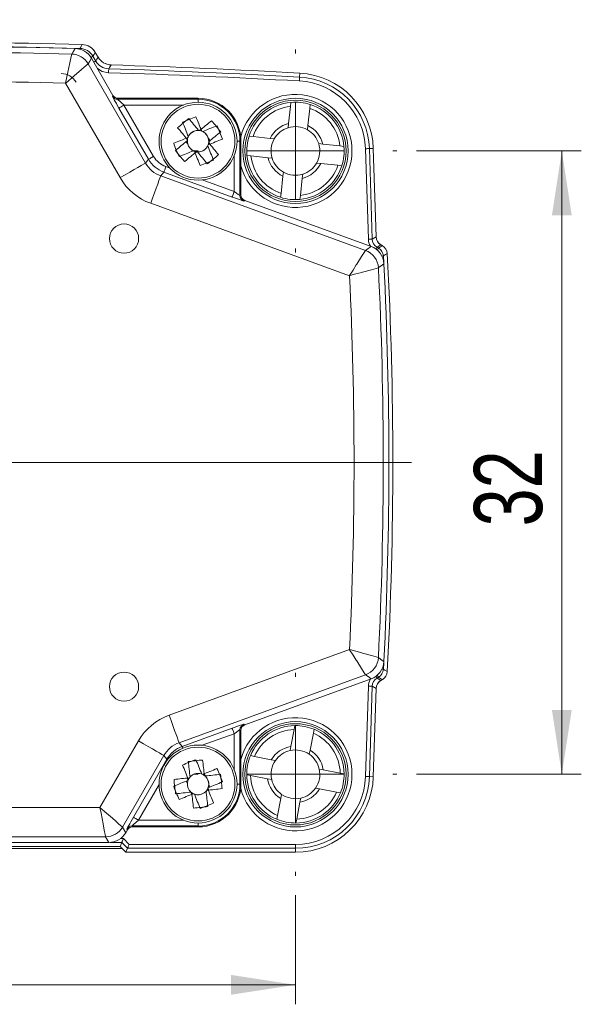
# Model space of a CAD drawing. Header units: millimetres. Extents: x 5 to 415, y 5 to 292.
# Tile 17 of 40: x 86 to 114, y 207 to 258. Entities that reach past the tile are written whole.
import ezdxf

# ---------------------------------------------------------------- set-up
doc = ezdxf.new("R2010")
doc.units = ezdxf.units.MM
doc.styles.add('SLDTEXTSTYLE0', font='TXT', dxfattribs={"width": 0.75})
doc.dimstyles.new('SLDDIMSTYLE0', dxfattribs={"dimtxt": 3.5, "dimasz": 3.302, "dimexe": 0, "dimexo": 0.0625, "dimgap": 0.875, "dimtad": 1, "dimrnd": 1e-09, "dimzin": 12, "dimdsep": 46, "dimtxsty": 'SLDTEXTSTYLE0', "dimsah": 1, "dimcen": 0.09, "dimadec": 0, "dimazin": 3, "dimtfac": 1, "dimtdec": 1, "dimtofl": 0, "dimtmove": 0, "dimatfit": 3, "dimfxl": 1, "dimfrac": 2, "dimtolj": 1, "dimtzin": 12, "dimarcsym": 0})

# ---------------------------------------------------------------- blocks, each defined once
blk = doc.blocks.new('*D3')
at = {"color": 7, "linetype": 'Continuous', "lineweight": 0}
for p, q in [((55.702, 212.779), (55.702, 207.183)), ((99.702, 212.779), (99.702, 207.183)), ((55.702, 208.183), (99.702, 208.183))]:
    blk.add_line(p, q, dxfattribs=at)
for points in [[(55.702, 208.183), (59.004, 207.675), (59.004, 208.691)], [(99.702, 208.183), (96.4, 208.691), (96.4, 207.675)]]:
    blk.add_solid(points, dxfattribs=at)
at = {"color": 7, "linetype": 'Continuous', "lineweight": 0, "insert": (75.118, 212.695), "char_height": 3.5, "attachment_point": 1, "style": 'SLDTEXTSTYLE0'}
blk.add_mtext('44', dxfattribs=at)
blk = doc.blocks.new('*D4')
at = {"color": 7, "linetype": 'Continuous', "lineweight": 0}
for p, q in [((105.912, 250.989), (114.378, 250.989)), ((113.378, 218.989), (113.378, 250.989)), ((105.912, 218.989), (114.378, 218.989))]:
    blk.add_line(p, q, dxfattribs=at)
for points in [[(113.378, 250.989), (112.87, 247.687), (113.886, 247.687)], [(113.378, 218.989), (113.886, 222.291), (112.87, 222.291)]]:
    blk.add_solid(points, dxfattribs=at)
at = {"color": 7, "linetype": 'Continuous', "lineweight": 0, "insert": (108.866, 231.714), "char_height": 3.5, "attachment_point": 1, "rotation": 90, "style": 'SLDTEXTSTYLE0'}
blk.add_mtext('32', dxfattribs=at)
blk = doc.blocks.new('SW_CENTERMARKSYMBOL_0')
at = {"color": 0, "linetype": 'Continuous', "lineweight": 0}
for p, q in [((0, 5), (0, 5.21)), ((0, 0), (0, 2.5)), ((-5, 0), (-5.21, 0)), ((0, 0), (-2.5, 0)), ((0, 0), (0, -2.5)), ((0, 0), (2.5, 0)), ((5, 0), (5.21, 0)), ((0, -5), (0, -5.21))]:
    blk.add_line(p, q, dxfattribs=at)
blk = doc.blocks.new('SW_CENTERMARKSYMBOL_3')
at = {"color": 0, "linetype": 'Continuous', "lineweight": 0}
for p, q in [((0, 5), (0, 5.21)), ((0, 0), (0, 2.5)), ((-5, 0), (-5.21, 0)), ((0, 0), (-2.5, 0)), ((0, 0), (0, -2.5)), ((0, 0), (2.5, 0)), ((5, 0), (5.21, 0)), ((0, -5), (0, -5.21))]:
    blk.add_line(p, q, dxfattribs=at)
blk = doc.blocks.new('SW_CENTERMARKSYMBOL_4')
at = {"color": 0, "linetype": 'Continuous', "lineweight": 0}
for p, q in [((0, 5), (0, 22.736)), ((0, 0), (0, 2.5)), ((-5, 0), (-28.29, 0)), ((0, 0), (-2.5, 0)), ((0, 0), (0, -2.5)), ((0, 0), (2.5, 0)), ((5, 0), (27.956, 0)), ((0, -5), (0, -20.979))]:
    blk.add_line(p, q, dxfattribs=at)

msp = doc.modelspace()

# ---------------------------------------------------------------- linework, layer by layer
at = {"color": 7, "linetype": 'Continuous', "lineweight": 15}
for p, q in [((89.232, 255.747), (90.333, 253.839)), ((89.567, 255.804), (89.426, 256.049)), ((90.593, 253.689), (94.702, 253.689)), ((99.447, 253.275), (99.352, 252.396)), ((99.469, 253.479), (99.447, 253.275)), ((100.441, 253.168), (100.463, 253.371)), ((100.346, 252.289), (100.441, 253.168)), ((99.352, 252.396), (99.328, 252.182)), ((100.323, 252.075), (100.346, 252.289)), ((94.857, 252.092), (94.727, 252.039)), ((97.524, 251.728), (97.321, 251.75)), ((98.403, 251.633), (97.524, 251.728)), ((94.081, 251.458), (94.171, 251.349)), ((94.1, 251.645), (94.153, 251.514)), ((95.324, 251.521), (95.234, 251.63)), ((95.305, 251.334), (95.252, 251.465)), ((96.902, 251.489), (96.902, 248.732)), ((98.617, 251.61), (98.403, 251.633)), ((101.109, 251.34), (100.895, 251.363)), ((101.988, 251.245), (101.109, 251.34)), ((102.191, 251.223), (101.988, 251.245)), ((94.547, 250.887), (94.678, 250.94)), ((97.213, 250.756), (97.417, 250.734)), ((97.417, 250.734), (98.295, 250.639)), ((103.7, 251.121), (103.849, 246.58)), ((103.844, 246.583), (103.7, 251.116)), ((98.295, 250.639), (98.51, 250.616)), ((100.788, 250.369), (101.002, 250.346)), ((101.002, 250.346), (101.881, 250.251)), ((101.881, 250.251), (102.084, 250.229)), ((99.059, 249.69), (98.964, 248.811)), ((99.082, 249.904), (99.059, 249.69)), ((100.053, 249.583), (100.076, 249.797)), ((99.958, 248.704), (100.053, 249.583)), ((98.964, 248.811), (98.942, 248.608)), ((99.936, 248.5), (99.958, 248.704)), ((97.1, 248.45), (103.585, 246.089)), ((104.165, 246.125), (104.093, 246.166)), ((104.165, 246.125), (104.099, 246.163)), ((103.585, 223.89), (97.1, 221.529)), ((103.849, 223.399), (103.7, 218.858)), ((104.093, 223.813), (104.165, 223.854)), ((104.165, 223.854), (104.099, 223.816)), ((103.7, 218.863), (103.844, 223.395)), ((99.678, 221.489), (99.639, 221.289)), ((96.902, 221.247), (96.902, 218.489)), ((99.639, 221.289), (99.471, 220.421)), ((100.452, 220.23), (100.621, 221.098)), ((100.621, 221.098), (100.66, 221.299)), ((99.471, 220.421), (99.43, 220.209)), ((97.594, 219.908), (97.393, 219.947)), ((98.461, 219.739), (97.594, 219.908)), ((100.411, 220.019), (100.452, 220.23)), ((98.673, 219.698), (98.461, 219.739)), ((94.302, 218.867), (94.26, 218.85)), ((94.302, 218.867), (94.289, 218.852)), ((95.062, 218.932), (95.027, 219.02)), ((97.202, 218.965), (97.403, 218.926)), ((97.403, 218.926), (98.271, 218.758)), ((101.134, 219.221), (100.922, 219.262)), ((102.001, 219.053), (101.134, 219.221)), ((102.202, 219.014), (102.001, 219.053)), ((94.1, 218.645), (94.153, 218.514)), ((94.164, 218.801), (94.18, 218.661)), ((95.305, 218.334), (95.252, 218.465)), ((98.271, 218.758), (98.482, 218.717)), ((94.342, 218.047), (94.378, 217.959)), ((95.103, 218.112), (95.145, 218.129)), ((95.241, 218.178), (95.225, 218.318)), ((98.993, 217.96), (98.952, 217.749)), ((100.732, 218.28), (100.943, 218.239)), ((100.943, 218.239), (101.811, 218.071)), ((101.811, 218.071), (102.012, 218.032)), ((98.952, 217.749), (98.784, 216.881)), ((99.766, 216.69), (99.934, 217.558)), ((99.934, 217.558), (99.975, 217.77)), ((98.784, 216.881), (98.745, 216.68)), ((99.727, 216.49), (99.766, 216.69)), ((91.078, 216.139), (90.991, 215.989)), ((94.702, 216.289), (91.337, 216.289)), ((83.583, 215.489), (90.125, 215.489)), ((90.786, 215.492), (90.702, 215.289)), ((64.602, 215.189), (90.802, 215.189)), ((64.702, 215.289), (90.702, 215.289)), ((90.702, 215.289), (91.002, 214.989)), ((91.086, 215.192), (91.002, 214.989)), ((91.002, 214.989), (99.702, 214.989))]:
    msp.add_line(p, q, dxfattribs=at)
at = {"color": 7, "linetype": 'Continuous', "lineweight": 0}
for p, q in [((89.307, 255.85), (89.448, 255.605)), ((92, 250.368), (89.061, 255.46)), ((99.913, 254.781), (99.925, 254.983)), ((87.902, 254.467), (90.701, 249.619)), ((90.306, 253.792), (90.333, 253.839)), ((90.593, 253.689), (90.566, 253.642)), ((90.566, 253.642), (94.702, 253.642)), ((90.9, 253.342), (92.42, 250.71)), ((93.949, 253.342), (90.9, 253.342)), ((94.702, 253.642), (94.702, 253.689)), ((94.702, 253.642), (94.702, 253.489)), ((92.161, 250.56), (90.641, 253.192)), ((96.855, 251.489), (96.702, 251.489)), ((96.855, 251.489), (96.855, 248.699)), ((96.855, 251.489), (96.902, 251.489)), ((96.555, 248.906), (96.555, 250.736)), ((103.445, 246.458), (103.298, 251.103)), ((103.498, 251.109), (103.7, 251.116)), ((103.498, 251.109), (103.645, 246.464)), ((92.161, 250.56), (92, 250.368)), ((92.786, 249.709), (92.947, 249.9)), ((103.303, 245.881), (92.786, 249.709)), ((96.453, 248.624), (92.947, 249.9)), ((93.049, 250.182), (93.258, 250.106)), ((94.919, 249.501), (96.555, 248.906)), ((96.855, 248.699), (96.902, 248.732)), ((92.273, 248.3), (102.478, 244.585)), ((97.1, 248.45), (97.052, 248.417)), ((103.645, 246.464), (103.844, 246.583)), ((104.093, 246.166), (103.894, 246.047)), ((103.894, 246.047), (103.969, 246.004)), ((104.218, 245.598), (104.236, 245.255)), ((102.478, 225.394), (93.215, 222.022)), ((104.234, 224.693), (104.218, 224.381)), ((93.728, 220.613), (103.303, 224.098)), ((103.969, 223.975), (103.894, 223.932)), ((103.894, 223.932), (104.093, 223.813)), ((103.298, 218.876), (103.445, 223.521)), ((103.645, 223.514), (103.498, 218.87)), ((103.844, 223.395), (103.645, 223.514)), ((97.052, 221.562), (97.1, 221.529)), ((93.889, 220.422), (96.453, 221.355)), ((96.555, 221.073), (94.919, 220.478)), ((96.555, 219.242), (96.555, 221.073)), ((96.855, 221.28), (96.855, 218.489)), ((96.902, 221.247), (96.855, 221.28)), ((91.644, 220.703), (89.668, 217.281)), ((93.889, 220.422), (93.728, 220.613)), ((90.822, 216.281), (92.942, 219.953)), ((92.942, 219.953), (93.103, 219.762)), ((91.385, 216.787), (93.103, 219.762)), ((103.498, 218.87), (103.7, 218.863)), ((92.702, 218.469), (91.645, 216.637)), ((96.855, 218.489), (96.702, 218.489)), ((96.855, 218.489), (96.902, 218.489)), ((65.737, 217.281), (89.668, 217.281)), ((94.702, 216.337), (91.31, 216.337)), ((91.31, 216.337), (91.337, 216.289)), ((91.645, 216.637), (93.949, 216.637)), ((94.702, 216.337), (94.702, 216.489)), ((94.702, 216.337), (94.702, 216.289)), ((90.991, 215.989), (90.822, 216.281)), ((91.078, 216.139), (91.05, 216.187)), ((89.957, 215.781), (65.448, 215.781)), ((89.957, 215.781), (90.125, 215.489)), ((90.786, 215.492), (90.196, 215.492)), ((90.728, 215.692), (90.869, 215.692)), ((91.086, 215.192), (90.786, 215.492)), ((90.869, 215.692), (91.169, 215.392)), ((91.169, 215.392), (99.702, 215.392)), ((99.702, 215.192), (99.702, 215.392)), ((99.702, 215.192), (91.086, 215.192)), ((99.702, 215.192), (99.702, 214.989))]:
    msp.add_line(p, q, dxfattribs=at)
at = {"color": 7, "linetype": 'Continuous', "lineweight": 0, "flags": 128}
for points in [[(88.636, 256.249), (88.636, 256.245), (88.636, 256.233), (88.635, 256.214), (88.635, 256.2)], [(88.636, 256.249), (88.648, 256.27), (88.714, 256.38), (88.755, 256.449)], [(87.902, 254.467), (87.904, 254.475), (88.023, 255.032), (88.127, 255.518), (88.195, 255.835), (88.22, 255.956), (88.221, 255.959)], [(88.393, 256.247), (88.372, 256.213), (88.29, 256.075), (88.221, 255.959)], [(89.061, 255.46), (89.139, 255.591), (89.232, 255.747)], [(89.307, 255.85), (89.303, 255.847), (89.293, 255.842), (89.277, 255.832), (89.255, 255.82), (89.229, 255.805), (89.199, 255.788), (89.199, 255.788)], [(89.426, 256.049), (89.364, 255.946), (89.307, 255.85)], [(89.448, 255.605), (89.506, 255.701), (89.567, 255.804)], [(87.902, 254.467), (87.908, 254.473), (88.34, 254.843), (88.718, 255.166), (88.965, 255.377), (89.058, 255.457), (89.061, 255.46)], [(89.448, 255.605), (89.444, 255.603), (89.434, 255.597), (89.418, 255.588), (89.396, 255.575), (89.37, 255.56), (89.347, 255.547)], [(90.235, 255.405), (90.218, 255.377), (90.153, 255.268), (90.116, 255.206)], [(90.11, 255.006), (89.777, 255.074), (89.538, 255.218)], [(90.116, 255.206), (90.116, 255.201), (90.116, 255.19), (90.115, 255.171), (90.114, 255.146), (90.113, 255.116), (90.112, 255.082), (90.111, 255.044), (90.11, 255.006)], [(99.913, 254.781), (99.913, 254.777), (99.912, 254.765), (99.911, 254.746), (99.91, 254.721), (99.908, 254.691), (99.906, 254.657), (99.904, 254.62), (99.902, 254.581)], [(90.9, 253.342), (90.85, 253.313), (90.802, 253.285), (90.758, 253.26), (90.718, 253.237), (90.686, 253.218), (90.662, 253.204), (90.646, 253.196), (90.641, 253.192)], [(92.42, 250.71), (92.37, 250.681), (92.322, 250.653), (92.278, 250.627), (92.238, 250.604), (92.206, 250.586), (92.182, 250.572), (92.166, 250.563), (92.161, 250.56)], [(103.498, 251.109), (103.493, 251.109), (103.482, 251.109), (103.463, 251.108), (103.438, 251.108), (103.408, 251.107), (103.374, 251.105), (103.337, 251.104), (103.298, 251.103)], [(90.701, 249.619), (90.952, 249.763), (91.193, 249.903), (91.416, 250.031), (91.612, 250.144), (91.774, 250.238), (91.895, 250.308), (91.972, 250.352), (92, 250.368)], [(92.273, 248.3), (92.372, 248.572), (92.468, 248.833), (92.555, 249.075), (92.633, 249.288), (92.697, 249.463), (92.745, 249.595), (92.775, 249.678), (92.786, 249.709)], [(93.049, 250.182), (93.029, 250.128), (93.01, 250.075), (92.993, 250.027), (92.977, 249.984), (92.964, 249.949), (92.955, 249.923), (92.949, 249.906), (92.947, 249.9)], [(96.555, 248.906), (96.535, 248.852), (96.516, 248.799), (96.499, 248.751), (96.483, 248.708), (96.47, 248.673), (96.461, 248.647), (96.455, 248.63), (96.453, 248.624)], [(103.645, 246.464), (103.64, 246.464), (103.628, 246.464), (103.61, 246.463), (103.585, 246.463), (103.555, 246.462), (103.52, 246.461), (103.483, 246.459), (103.445, 246.458)], [(102.478, 244.585), (102.482, 244.592), (102.663, 244.876), (102.828, 245.134), (102.851, 245.172), (103.102, 245.566), (103.237, 245.777), (103.301, 245.878), (103.303, 245.881)], [(103.585, 246.089), (103.432, 245.976), (103.303, 245.881)], [(103.894, 246.047), (103.892, 246.043), (103.886, 246.033), (103.877, 246.017), (103.864, 245.996), (103.849, 245.969), (103.833, 245.941)], [(103.969, 246.004), (103.966, 246.001), (103.961, 245.99), (103.951, 245.974), (103.939, 245.953), (103.924, 245.926), (103.907, 245.897), (103.9, 245.886)], [(103.969, 246.004), (104.065, 246.064), (104.165, 246.125)], [(104.414, 245.719), (104.397, 245.708), (104.33, 245.667), (104.218, 245.598)], [(103.96, 244.992), (103.969, 244.998), (104.103, 245.098), (104.241, 245.201)], [(104.218, 245.598), (104.214, 245.598), (104.202, 245.597), (104.183, 245.596), (104.158, 245.595), (104.13, 245.593)], [(103.96, 244.992), (103.956, 244.991), (103.841, 244.959), (103.599, 244.892), (103.148, 244.769), (103.106, 244.757), (102.81, 244.676), (102.486, 244.587), (102.478, 244.585)], [(103.96, 224.987), (103.956, 224.988), (103.841, 225.02), (103.599, 225.086), (103.148, 225.21), (103.106, 225.222), (102.81, 225.303), (102.486, 225.391), (102.478, 225.394)], [(103.303, 224.098), (103.301, 224.101), (103.237, 224.201), (103.102, 224.413), (102.851, 224.807), (102.828, 224.844), (102.663, 225.103), (102.482, 225.387), (102.478, 225.394)], [(104.241, 224.778), (104.208, 224.803), (104.073, 224.903), (103.96, 224.987)], [(103.303, 224.098), (103.432, 224.003), (103.585, 223.89)], [(103.894, 223.932), (103.892, 223.935), (103.886, 223.946), (103.877, 223.962), (103.864, 223.983), (103.849, 224.01), (103.837, 224.032)], [(103.969, 223.975), (103.966, 223.978), (103.961, 223.989), (103.951, 224.005), (103.939, 224.026), (103.924, 224.052), (103.907, 224.082), (103.904, 224.087)], [(104.165, 223.854), (104.065, 223.915), (103.969, 223.975)], [(104.218, 224.381), (104.214, 224.381), (104.202, 224.382), (104.183, 224.383), (104.158, 224.384), (104.129, 224.386)], [(104.218, 224.381), (104.232, 224.373), (104.299, 224.331), (104.414, 224.26)], [(103.645, 223.514), (103.64, 223.515), (103.628, 223.515), (103.61, 223.516), (103.585, 223.516), (103.555, 223.517), (103.52, 223.518), (103.483, 223.52), (103.445, 223.521)], [(93.728, 220.613), (93.717, 220.644), (93.687, 220.727), (93.639, 220.859), (93.575, 221.034), (93.498, 221.247), (93.41, 221.488), (93.314, 221.75), (93.215, 222.022)], [(96.555, 221.073), (96.535, 221.127), (96.516, 221.18), (96.499, 221.228), (96.483, 221.271), (96.47, 221.306), (96.461, 221.332), (96.455, 221.349), (96.453, 221.355)], [(92.942, 219.953), (92.914, 219.97), (92.837, 220.014), (92.716, 220.084), (92.554, 220.178), (92.358, 220.291), (92.136, 220.419), (91.894, 220.559), (91.644, 220.703)], [(93.922, 220.331), (93.919, 220.337), (93.907, 220.373), (93.897, 220.399), (93.891, 220.415), (93.889, 220.422)], [(93.141, 219.74), (93.124, 219.75), (93.109, 219.759), (93.103, 219.762)], [(103.498, 218.87), (103.493, 218.87), (103.482, 218.87), (103.463, 218.871), (103.438, 218.871), (103.408, 218.872), (103.374, 218.873), (103.337, 218.875), (103.298, 218.876)], [(90.822, 216.281), (90.797, 216.303), (90.729, 216.362), (90.621, 216.456), (90.477, 216.58), (90.303, 216.731), (90.105, 216.903), (89.891, 217.088), (89.668, 217.281)], [(89.957, 215.781), (89.95, 215.815), (89.933, 215.903), (89.906, 216.043), (89.87, 216.23), (89.827, 216.456), (89.777, 216.713), (89.724, 216.992), (89.668, 217.281)], [(91.645, 216.637), (91.594, 216.666), (91.546, 216.693), (91.502, 216.719), (91.463, 216.742), (91.43, 216.76), (91.406, 216.774), (91.391, 216.783), (91.385, 216.787)]]:
    msp.add_lwpolyline(points, dxfattribs=at)
at = {"color": 7, "linetype": 'Continuous', "lineweight": 15, "flags": 128}
for points in [[(94.595, 252.74), (94.631, 252.65), (94.668, 252.559), (94.705, 252.468), (94.742, 252.376), (94.779, 252.284), (94.817, 252.192), (94.855, 252.099), (94.892, 252.006)], [(94.207, 251.728), (94.169, 251.821), (94.131, 251.914), (94.094, 252.006), (94.056, 252.099), (94.019, 252.19), (93.982, 252.281), (93.945, 252.372), (93.909, 252.462)], [(94.227, 252.651), (94.289, 252.576), (94.351, 252.5), (94.413, 252.424), (94.476, 252.348), (94.539, 252.271), (94.602, 252.194), (94.666, 252.117), (94.73, 252.039)], [(94.782, 252.034), (94.86, 252.098), (94.937, 252.161), (95.014, 252.225), (95.091, 252.288), (95.168, 252.35), (95.244, 252.413), (95.319, 252.475), (95.394, 252.536)], [(94.94, 251.985), (95.034, 252.023), (95.127, 252.061), (95.219, 252.098), (95.311, 252.136), (95.403, 252.173), (95.494, 252.21), (95.585, 252.246), (95.675, 252.283)], [(94.158, 251.569), (94.094, 251.647), (94.031, 251.724), (93.967, 251.802), (93.904, 251.878), (93.841, 251.955), (93.779, 252.031), (93.717, 252.106), (93.655, 252.181)], [(95.864, 251.965), (95.789, 251.903), (95.713, 251.841), (95.637, 251.779), (95.561, 251.716), (95.484, 251.653), (95.407, 251.589), (95.329, 251.526), (95.252, 251.462)], [(93.452, 251.382), (93.542, 251.418), (93.633, 251.455), (93.724, 251.492), (93.815, 251.529), (93.907, 251.567), (94, 251.604), (94.093, 251.642), (94.186, 251.68)], [(93.541, 251.014), (93.616, 251.076), (93.691, 251.138), (93.767, 251.2), (93.844, 251.263), (93.921, 251.326), (93.998, 251.39), (94.075, 251.453), (94.153, 251.517)], [(95.198, 251.251), (95.236, 251.158), (95.274, 251.065), (95.311, 250.973), (95.348, 250.88), (95.386, 250.789), (95.423, 250.698), (95.459, 250.607), (95.496, 250.517)], [(95.953, 251.597), (95.863, 251.561), (95.772, 251.524), (95.681, 251.487), (95.589, 251.45), (95.497, 251.412), (95.405, 251.375), (95.312, 251.337), (95.218, 251.299)], [(95.247, 251.41), (95.31, 251.332), (95.374, 251.255), (95.437, 251.177), (95.501, 251.101), (95.563, 251.024), (95.626, 250.948), (95.688, 250.873), (95.749, 250.798)], [(94.464, 250.994), (94.371, 250.956), (94.278, 250.918), (94.185, 250.881), (94.093, 250.843), (94.002, 250.806), (93.91, 250.769), (93.82, 250.733), (93.73, 250.696)], [(94.623, 250.945), (94.545, 250.881), (94.467, 250.818), (94.39, 250.754), (94.313, 250.691), (94.237, 250.628), (94.161, 250.566), (94.086, 250.504), (94.011, 250.443)], [(94.81, 250.239), (94.773, 250.329), (94.737, 250.42), (94.7, 250.511), (94.663, 250.602), (94.625, 250.695), (94.588, 250.787), (94.55, 250.88), (94.512, 250.973)], [(95.177, 250.328), (95.116, 250.403), (95.054, 250.478), (94.992, 250.554), (94.929, 250.631), (94.866, 250.708), (94.802, 250.785), (94.739, 250.862), (94.675, 250.94)], [(94.207, 218.728), (94.169, 218.821), (94.131, 218.914), (94.094, 219.006), (94.056, 219.099), (94.019, 219.19), (93.982, 219.281), (93.945, 219.372), (93.909, 219.462)], [(94.289, 218.852), (94.278, 218.952), (94.267, 219.052), (94.255, 219.151), (94.244, 219.25), (94.233, 219.348), (94.222, 219.446), (94.211, 219.543), (94.2, 219.64)], [(94.595, 219.74), (94.631, 219.65), (94.668, 219.559), (94.705, 219.468), (94.742, 219.376), (94.779, 219.284), (94.817, 219.192), (94.855, 219.099), (94.892, 219.006)], [(94.936, 219.722), (94.947, 219.626), (94.958, 219.529), (94.969, 219.431), (94.98, 219.333), (94.991, 219.234), (95.002, 219.135), (95.013, 219.035), (95.024, 218.935)], [(94.94, 218.985), (95.034, 219.023), (95.127, 219.061), (95.219, 219.098), (95.311, 219.136), (95.403, 219.173), (95.494, 219.21), (95.585, 219.246), (95.675, 219.283)], [(95.065, 218.903), (95.165, 218.914), (95.265, 218.925), (95.364, 218.936), (95.463, 218.947), (95.561, 218.959), (95.659, 218.97), (95.756, 218.98), (95.852, 218.991)], [(93.452, 218.382), (93.542, 218.418), (93.633, 218.455), (93.724, 218.492), (93.815, 218.529), (93.907, 218.567), (94, 218.604), (94.093, 218.642), (94.186, 218.68)], [(93.469, 218.723), (93.566, 218.734), (93.663, 218.745), (93.761, 218.756), (93.859, 218.767), (93.958, 218.778), (94.057, 218.789), (94.157, 218.8), (94.257, 218.812)], [(95.953, 218.597), (95.863, 218.561), (95.772, 218.524), (95.681, 218.487), (95.589, 218.45), (95.497, 218.412), (95.405, 218.375), (95.312, 218.337), (95.218, 218.299)], [(94.339, 218.076), (94.239, 218.065), (94.14, 218.054), (94.04, 218.043), (93.942, 218.031), (93.843, 218.02), (93.746, 218.009), (93.649, 217.998), (93.552, 217.988)], [(94.464, 217.994), (94.371, 217.956), (94.278, 217.918), (94.185, 217.881), (94.093, 217.843), (94.002, 217.806), (93.91, 217.769), (93.82, 217.733), (93.73, 217.696)], [(94.469, 217.257), (94.458, 217.353), (94.447, 217.45), (94.436, 217.548), (94.425, 217.646), (94.414, 217.745), (94.403, 217.844), (94.391, 217.944), (94.38, 218.044)], [(94.81, 217.239), (94.773, 217.329), (94.737, 217.42), (94.7, 217.511), (94.663, 217.602), (94.625, 217.695), (94.588, 217.787), (94.55, 217.88), (94.512, 217.973)], [(95.116, 218.126), (95.127, 218.026), (95.138, 217.927), (95.149, 217.828), (95.16, 217.729), (95.171, 217.63), (95.182, 217.533), (95.193, 217.436), (95.204, 217.339)], [(95.935, 218.256), (95.839, 218.245), (95.742, 218.234), (95.644, 218.223), (95.546, 218.212), (95.447, 218.201), (95.348, 218.19), (95.248, 218.179), (95.148, 218.167)], [(95.198, 218.251), (95.236, 218.158), (95.274, 218.065), (95.311, 217.973), (95.348, 217.88), (95.386, 217.789), (95.423, 217.698), (95.459, 217.607), (95.496, 217.517)], [(90.869, 215.692), (90.853, 215.653), (90.838, 215.616), (90.823, 215.582), (90.811, 215.552), (90.801, 215.527), (90.793, 215.508), (90.788, 215.496), (90.786, 215.492)], [(91.169, 215.392), (91.153, 215.353), (91.138, 215.316), (91.123, 215.282), (91.111, 215.252), (91.101, 215.227), (91.093, 215.208), (91.088, 215.196), (91.086, 215.192)]]:
    msp.add_lwpolyline(points, dxfattribs=at)
at = {"color": 7, "linetype": 'Continuous', "lineweight": 15}
for centre, radius in [((94.702, 251.489), 2), ((99.702, 250.989), 2.6), ((90.902, 246.489), 0.75), ((90.902, 223.489), 0.75), ((99.702, 218.989), 2.6), ((94.702, 218.489), 2)]:
    msp.add_circle(centre, radius, dxfattribs=at)
at = {"color": 7, "linetype": 'Continuous', "lineweight": 0}
for centre, radius in [((94.702, 251.489), 1.895), ((99.702, 250.989), 2.703), ((99.702, 218.989), 2.703), ((94.702, 218.489), 1.895)]:
    msp.add_circle(centre, radius, dxfattribs=at)
at = {"color": 7, "linetype": 'Continuous', "lineweight": 15}
for centre, radius, start, end in [((77.702, -144.399), 401, 88.42055, 91.57945), ((77.702, -144.611), 401, 88.47236, 91.52764), ((88.733, 255.649), 0.8, 29.9995, 88.4212), ((88.733, 255.649), 0.8, 30, 51.4967), ((88.366, 255.247), 1, 29.9994, 88.4729), ((90.26, 256.204), 0.8, 209.9996, 268.205), ((90.26, 256.204), 0.8, 246.8042, 268.2046), ((77.702, -144.399), 400, 86.81526, 88.20456), ((87.659, 254.065), 0.9, 30, 88.5729), ((99.702, 250.989), 4, 1.8098, 86.8153), ((94.702, 251.489), 2.2, 0, 90), ((99.702, 250.989), 2.5, 95.3623, 162.2884), ((99.702, 250.989), 2.3, 96.3812, 161.2695), ((99.702, 250.989), 2.5, 72.2884, 95.3623), ((99.702, 250.989), 2.5, 5.3623, 72.2884), ((97.561, 244.436), 8.818, 109.6588, 114.4684), ((99.702, 250.989), 2.3, 6.3812, 71.2695), ((99.532, 245.609), 8.816, 126.9926, 131.8032), ((88.823, 246.66), 8.815, 36.9923, 41.8033), ((87.651, 248.631), 8.815, 19.658, 24.4691), ((99.702, 250.989), 1.45, 103.9966, 153.6541), ((99.702, 250.989), 1.25, 60.2472, 107.4036), ((99.702, 250.989), 1.45, 13.9966, 63.6541), ((94.702, 251.489), 0.55, 154.3415, 159.7857), ((94.702, 251.489), 0.55, 136.6836, 154.3415), ((94.702, 251.489), 0.55, 104.7779, 154.0179), ((94.702, 251.489), 0.55, 87.4436, 136.6836), ((94.702, 251.489), 0.55, 87.12, 104.7779), ((94.702, 251.489), 0.55, 81.6758, 87.12), ((94.702, 251.489), 0.55, 69.7857, 81.6758), ((94.702, 251.489), 0.55, 64.3415, 69.7857), ((94.702, 251.489), 0.55, 46.6836, 64.3415), ((94.702, 251.489), 0.55, 14.7779, 64.0179), ((94.702, 251.489), 0.55, 357.4436, 46.6836), ((99.702, 250.989), 2.5, 162.2884, 185.3623), ((99.702, 250.989), 1.25, 107.4036, 150.2472), ((99.702, 250.989), 1.25, 17.4036, 60.2472), ((101.754, 254.347), 8.815, 199.658, 204.4691), ((94.702, 251.489), 0.55, 177.12, 194.7779), ((94.702, 251.489), 0.55, 177.4436, 226.6836), ((94.702, 251.489), 0.55, 171.6758, 177.12), ((94.702, 251.489), 0.55, 159.7857, 171.6758), ((94.702, 251.489), 0.55, 194.7779, 244.0179), ((94.702, 251.489), 0.55, 284.7779, 334.0179), ((94.702, 251.489), 0.55, 316.6836, 334.3415), ((94.702, 251.489), 0.55, 334.3415, 339.7857), ((94.702, 251.489), 0.55, 339.7857, 351.6758), ((94.702, 251.489), 0.55, 357.12, 14.7779), ((94.702, 251.489), 0.55, 351.6758, 357.12), ((99.702, 250.989), 1.25, 150.2472, 197.4036), ((99.702, 250.989), 1.25, 330.2472, 17.4036), ((99.702, 250.989), 2.5, 342.2884, 5.3623), ((100.582, 256.318), 8.815, 216.9922, 221.8035), ((94.702, 251.489), 0.55, 226.6836, 244.3415), ((94.702, 251.489), 0.55, 244.3415, 249.7857), ((94.702, 251.489), 0.55, 249.7857, 261.6758), ((94.702, 251.489), 0.55, 261.6758, 267.12), ((94.702, 251.489), 0.55, 267.12, 284.7779), ((94.702, 251.489), 0.55, 267.4436, 316.6836), ((89.873, 257.37), 8.816, 306.9926, 311.8032), ((99.702, 250.989), 2.5, 185.3623, 252.2884), ((99.702, 250.989), 2.3, 186.3812, 251.2695), ((91.844, 258.541), 8.816, 289.6582, 294.4689), ((99.702, 250.989), 1.45, 193.9966, 243.6541), ((99.702, 250.989), 1.25, 197.4036, 240.2472), ((99.702, 250.989), 2.5, 275.3623, 342.2884), ((99.702, 250.989), 2.3, 276.3812, 341.2695), ((99.702, 250.989), 1.45, 283.9966, 333.6541), ((99.702, 250.989), 1.25, 287.4036, 330.2472), ((99.702, 250.989), 1.25, 240.2472, 287.4036), ((99.702, 250.989), 2.5, 252.2884, 275.3623), ((104.343, 246.599), 0.5, 181.8098, 240), ((103.243, 245.15), 1, 2.9257, 70.0009), ((103.915, 245.692), 0.5, 3.0751, 60.0001), ((103.915, 245.692), 0.5, 3.0752, 23.913), ((-95.298, 234.989), 200, 356.92481, 3.07519), ((-95.498, 234.989), 200, 357.0734, 2.9266), ((103.243, 224.829), 1, 289.9991, 357.0744), ((103.915, 224.287), 0.5, 299.9997, 356.9251), ((103.915, 224.287), 0.5, 300, 320.8378), ((104.343, 223.38), 0.5, 120, 178.1902), ((99.702, 218.989), 2.5, 90.5596, 157.4857), ((99.702, 218.989), 2.5, 67.4857, 90.5596), ((99.702, 218.989), 2.3, 91.5785, 156.4668), ((99.702, 218.989), 2.3, 1.5785, 66.4668), ((99.702, 218.989), 2.5, 0.5596, 67.4857), ((99.702, 218.989), 1.45, 99.1939, 148.8514), ((99.702, 218.989), 2.5, 157.4857, 180.5596), ((99.702, 218.989), 1.25, 102.6008, 145.4444), ((99.702, 218.989), 1.25, 55.4444, 102.6008), ((99.702, 218.989), 1.25, 12.6008, 55.4444), ((99.702, 218.989), 1.45, 9.1939, 58.8514), ((97.561, 211.437), 8.816, 109.6582, 114.4689), ((95.554, 210.929), 8.815, 94.019, 98.83), ((99.702, 218.989), 1.25, 145.4444, 192.6008), ((94.702, 218.489), 0.55, 138.7024, 144.1466), ((94.702, 218.489), 0.55, 121.0444, 138.7024), ((94.702, 218.489), 0.55, 87.4436, 136.6836), ((94.702, 218.489), 0.55, 71.8045, 121.0444), ((94.702, 218.489), 0.55, 71.8045, 87.4436), ((94.702, 218.489), 0.55, 64.3415, 69.7857), ((94.702, 218.489), 0.55, 54.1466, 64.3415), ((94.702, 218.489), 0.55, 48.7024, 54.1466), ((94.702, 218.489), 0.55, 357.4436, 46.6836), ((94.702, 218.489), 0.55, 31.0444, 46.6836), ((87.651, 215.631), 8.815, 19.658, 24.4691), ((87.141, 217.638), 8.816, 4.0191, 8.8296), ((99.702, 218.989), 2.5, 180.5596, 247.4857), ((99.702, 218.989), 2.3, 181.5785, 246.4668), ((99.702, 218.989), 4, 270, 358.1902), ((99.702, 218.989), 1.25, 325.4444, 12.6008), ((99.702, 218.989), 2.5, 337.4857, 0.5596), ((101.754, 221.347), 8.815, 199.658, 204.4691), ((102.264, 219.341), 8.816, 184.0191, 188.8296), ((94.702, 218.489), 0.55, 161.8045, 211.0444), ((94.702, 218.489), 0.55, 177.4436, 226.6836), ((94.702, 218.489), 0.55, 161.8045, 177.4436), ((94.702, 218.489), 0.55, 154.3415, 159.7857), ((94.702, 218.489), 0.55, 144.1466, 154.3415), ((94.702, 218.489), 2.2, 270, 0), ((94.702, 218.489), 0.55, 341.8045, 31.0444), ((94.702, 218.489), 0.55, 341.8045, 357.4436), ((99.702, 218.989), 1.45, 189.1939, 238.8514), ((99.702, 218.989), 1.25, 192.6008, 235.4444), ((94.702, 218.489), 0.55, 211.0444, 226.6836), ((94.702, 218.489), 0.55, 228.7024, 234.1466), ((94.702, 218.489), 0.55, 234.1466, 244.3415), ((94.702, 218.489), 0.55, 244.3415, 249.7857), ((94.702, 218.489), 0.55, 251.8045, 301.0444), ((94.702, 218.489), 0.55, 251.8045, 267.4436), ((94.702, 218.489), 0.55, 267.4436, 316.6836), ((94.702, 218.489), 0.55, 301.0444, 316.6836), ((94.702, 218.489), 0.55, 318.7024, 324.1466), ((94.702, 218.489), 0.55, 324.1466, 334.3415), ((94.702, 218.489), 0.55, 334.3415, 339.7857), ((99.702, 218.989), 1.25, 235.4444, 282.6008), ((99.702, 218.989), 2.5, 270.5596, 337.4857), ((99.702, 218.989), 2.3, 271.5785, 336.4668), ((99.702, 218.989), 1.45, 279.1939, 328.8514), ((99.702, 218.989), 1.25, 282.6008, 325.4444), ((93.851, 226.051), 8.816, 274.0192, 278.8299), ((91.843, 225.543), 8.818, 289.6588, 294.4684), ((99.702, 218.989), 2.5, 247.4857, 270.5596)]:
    msp.add_arc(centre, radius, start, end, dxfattribs=at)
at = {"color": 7, "linetype": 'Continuous', "lineweight": 0}
for centre, radius, start, end in [((77.702, -144.399), 400.797, 88.43677, 91.56323), ((88.614, 255.45), 0.8, 30.002, 88.4347), ((77.702, -144.611), 400.708, 88.49578, 91.50422), ((88.195, 254.96), 1, 30.0104, 88.4853), ((90.141, 256.005), 0.8, 209.9966, 268.224), ((77.702, -144.399), 399.597, 86.81526, 88.22068), ((77.702, -144.399), 399.797, 86.81526, 88.22068), ((99.702, 250.989), 3.797, 1.8098, 86.8153), ((77.702, -144.611), 399.208, 88.53595, 91.46405), ((99.702, 250.989), 3.597, 1.8098, 86.8153), ((90.566, 253.942), 0.3, 210.0113, 269.989), ((99.702, 250.989), 2.903, 0, 165.5667), ((94.702, 251.489), 2.153, 0, 90), ((99.702, 250.989), 2.903, 195.3093, 0), ((97.155, 248.699), 0.3, 180.0133, 249.9868), ((102.961, 244.941), 1, 2.8835, 69.9874), ((103.719, 245.571), 0.5, 3.0473, 59.9965), ((-95.498, 234.989), 199.708, 357.12919, 2.87081), ((-95.498, 234.989), 198.208, 357.22504, 2.77496), ((102.961, 225.038), 1, 290.0126, 357.1165), ((103.719, 224.408), 0.5, 300.0033, 356.9529), ((99.702, 218.989), 2.903, 0, 164.6907), ((97.155, 221.28), 0.3, 110.0132, 179.9867), ((99.702, 218.989), 2.903, 194.4333, 0), ((99.702, 218.989), 3.597, 270, 358.1902), ((99.702, 218.989), 3.797, 270, 358.1902), ((94.702, 218.489), 2.153, 270, 0), ((91.31, 216.037), 0.3, 90.0114, 149.9883), ((89.956, 216.782), 1, 270.0108, 329.9893)]:
    msp.add_arc(centre, radius, start, end, dxfattribs=at)
for centre, major_axis, ratio, start_param, end_param in [((90.653, 253.192), (-0.347, 0.6), 0.015115, 0.008724, 1.562067), ((90.913, 253.342), (0.347, -0.3), 0.017269, 3.139094, 4.692437), ((93.46, 251.31), (-0.771, -0.919), 0.999828, 5.934175, 6.632196), ((93.3, 251.119), (0.965, 1.15), 0.999483, 2.792582, 3.490603), ((93.46, 251.31), (0.964, 1.149), 0.999897, 2.792582, 3.490603), ((93.3, 251.119), (-1.929, -2.299), 0.999828, 5.934175, 6.632196), ((96.555, 248.917), (0.3, -0.219), 0.024275, 4.730074, 6.283417), ((96.453, 248.635), (0.6, -0.218), 0.016402, 4.71836, 6.271704), ((104.145, 246.48), (-0.601, -0.36), 0.999801, 5.775465, 6.31914), ((104.145, 246.48), (0.429, 0.257), 0.999641, 2.633872, 3.649313), ((104.145, 223.499), (0.429, -0.257), 0.999641, 2.633872, 3.649313), ((104.145, 223.499), (-0.601, 0.36), 0.999801, 0.010716, 0.507721), ((94.242, 219.203), (-1.929, 2.299), 0.999828, 5.934175, 6.632196), ((96.453, 221.344), (0.6, 0.218), 0.016402, 0.011482, 1.564825), ((96.555, 221.062), (0.3, 0.219), 0.024275, 6.282953, 7.836296), ((94.242, 219.203), (-0.965, 1.15), 0.999483, 5.934175, 6.632196), ((94.402, 219.012), (-0.964, 1.149), 0.999897, 5.934175, 6.632196), ((91.397, 216.787), (0.347, 0.6), 0.015115, 1.579526, 3.132869), ((91.657, 216.637), (0.347, 0.3), 0.017269, 1.590748, 3.144091)]:
    msp.add_ellipse(centre, major_axis=major_axis, ratio=ratio, start_param=start_param, end_param=end_param, dxfattribs=at)
at = {"color": 7, "linetype": 'Continuous', "lineweight": 15}
for centre, major_axis, ratio, start_param, end_param in [((90.593, 253.99), (-0.15, -0.26), 0.999797, 5.759674, 6.806696), ((97.202, 248.732), (-0.246, -0.172), 0.999773, 5.672427, 6.893944), ((104.343, 246.599), (-0.429, -0.257), 0.999801, 5.775465, 6.790906), ((104.349, 246.596), (0.5, 0), 0.999848, 3.174747, 4.189107), ((104.343, 223.38), (-0.429, 0.257), 0.999801, 5.775465, 6.790906), ((104.349, 223.383), (-0.5, 0), 0.999848, 5.235671, 6.250031), ((97.202, 221.247), (-0.246, 0.172), 0.999773, 5.672427, 6.893944), ((90.125, 216.49), (0.5, -0.866), 0.999797, 5.759674, 6.806696), ((91.337, 215.989), (-0.15, 0.26), 0.999797, 5.759674, 6.806696)]:
    msp.add_ellipse(centre, major_axis=major_axis, ratio=ratio, start_param=start_param, end_param=end_param, dxfattribs=at)

# ---------------------------------------------------------------- block references
at = {"color": 7, "linetype": 'Continuous', "lineweight": 0}
for name, p in [('SW_CENTERMARKSYMBOL_4', (77.702, 234.989)), ('SW_CENTERMARKSYMBOL_3', (99.702, 250.989)), ('SW_CENTERMARKSYMBOL_0', (99.702, 218.989))]:
    msp.add_blockref(name, p, dxfattribs=at)

# ---------------------------------------------------------------- dimensions: what is measured, and where the dimension line sits
dim = msp.add_linear_dim(base=(113.378, 250.989), p1=(104.912, 218.989), p2=(104.912, 250.989), angle=90, dimstyle='SLDDIMSTYLE0', dxfattribs=at)
dim.commit()
dim.dimension.update_dxf_attribs({"geometry": '*D4', "text_midpoint": (113.378, 234.299), "dimtype": 160})
dim = msp.add_linear_dim(base=(99.702, 208.183), p1=(55.702, 213.779), p2=(99.702, 213.779), dimstyle='SLDDIMSTYLE0', dxfattribs=at)
dim.commit()
dim.dimension.update_dxf_attribs({"geometry": '*D3', "text_midpoint": (77.702, 208.183), "dimtype": 160})

doc.saveas('drawing.dxf')
